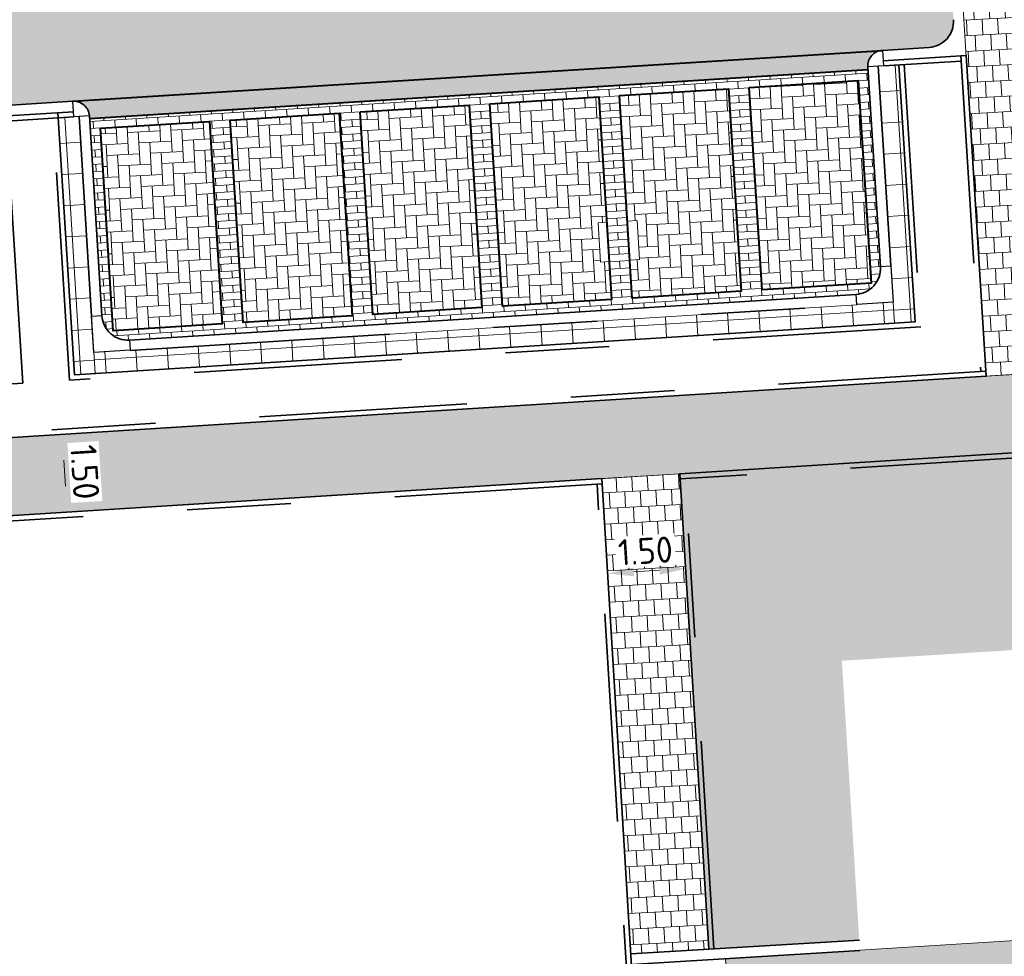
# Model space of a CAD drawing. Header units: metres. Extents: x 162305 to 163132, y 502542 to 502928.
# Tile 83 of 222: x 162409 to 162428, y 502810 to 502828. Entities that reach past the tile are written whole.
import ezdxf

# ---------------------------------------------------------------- set-up
doc = ezdxf.new("R2010")
doc.units = ezdxf.units.M
for name, pattern in [('VH-OPSLUITBAND-SO', [10, 4, -2, 2, -2]), ('VH-TROTTOIRBAND-SO', [15, 5, -2, 2, -2, 2, -2]), ('ZZ-HIDDEN-SO', [4, 2, -2])]:
    doc.linetypes.add(name, pattern=pattern)
for name, color, linetype, lineweight in [('N-BH-VH-MATERIAALGRENS-G', 7, 'Continuous', 40), ('N-WE-GR-GRAS-A-200', 62, 'Continuous', 18), ('N-WE-VH-KANTOPSLUITING_BETONRUG-G', 7, 'ZZ-HIDDEN-SO', 35), ('N-WE-VH-KANTOPSLUITING_VOORKANTBAND-G', 50, 'Continuous', 35), ('N-WE-VH-OPENVERHARDING_BETONSTRAATSTEEN-A', 92, 'Continuous', 18), ('N-WE-VH-OPENVERHARDING_TEGEL-A', 92, 'Continuous', 18), ('NW-HOEKELEMENT PARKEERPLAATS', 2, 'Continuous', 30), ('X-XX-AL-M', 7, 'Continuous', 18)]:
    doc.layers.add(name, color=color, linetype=linetype, lineweight=lineweight)
for name, color, linetype, lineweight, true_color in [('N-BH-VH-VERHARDING_BETONSTRAATSTEEN-Matje', 253, 'Continuous', 13, 0x828282), ('N-BH-VH-VERHARDING_TEGEL-A', 253, 'Continuous', 13, 0x828282), ('N-BH-VH-VERHARDING_TEGEL-Grijs', 253, 'Continuous', 13, 0x828282), ('N-WE-VH-GOOT_BSS-G', 5, 'Continuous', 35, 0x0000ff), ('N-WE-VH-KANTOPSLUITING_OPSLUITBAND_100X200-G', 150, 'VH-OPSLUITBAND-SO', 35, 0x007fff), ('N-WE-VH-KANTOPSLUITING_TROTTOIRBAND_180X200-G', 6, 'VH-TROTTOIRBAND-SO', 35, 0xff00ff), ('N01-WE-VH-OPENVERHARDING_BETONSTRAATSTEEN-A', 32, 'Continuous', 18, 0xbd5e00)]:
    doc.layers.add(name, color=color, linetype=linetype, lineweight=lineweight, true_color=true_color)
doc.layers.add('X-XX-AL-HULPLIJN 01-G', color=1, linetype='Continuous', lineweight=18, true_color=0xff0000, plot=False)
doc.styles.add('NLCS-ISO-M200-T25', font='NLCS-ISO.ttf', dxfattribs={"height": 0.5})
doc.dimstyles.new('NLCS-M200-T25-PIJL_L2_H2', dxfattribs={"dimscale": 0.2, "dimtxt": 2.5, "dimasz": 2.5, "dimexe": 2, "dimexo": 2, "dimgap": 0.7, "dimtad": 1, "dimzin": 0, "dimdsep": 46, "dimtxsty": 'NLCS-ISO-M200-T25', "dimcen": 0, "dimdle": 2, "dimclrd": 256, "dimclre": 256, "dimclrt": 256, "dimazin": 0, "dimtfac": 1, "dimtdec": 3, "dimtofl": 0, "dimtmove": 0, "dimatfit": 3, "dimfxl": 2, "dimfxlon": 1, "dimtfillclr": 256, "dimtolj": 1, "dimtzin": 0, "dimlwd": -1, "dimlwe": -1, "dimarcsym": 0})
pattern_1 = [(273.08552769, (0, 0), (0.165930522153, -0.291491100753), [0.3, -0.3]), (3.08552769, (0, 0), (-0.01614797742, 0.29956508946), [])]
pattern_2 = [(93.085527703, (0, 0), (-0.22099914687, 0.19839197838), [0.63, -0.21]), (3.085527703, (-0.4194, -0.0226), (-0.22099914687, 0.19839197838), [0.63, -0.21])]
pattern_3 = [(273.552878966, (0, 0), (0.23225760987, -0.40037657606), [0.138, -0.138]), (3.552878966, (0, 0), (-0.00855181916, 0.137734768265), [])]
pattern_4 = [(48.5408, (162379.96123, 502825.00982), (-0.01397452, 0.22584223), [0.64, -0.32]), (138.5408, (162380.06716, 502825.12972), (0.01397452, -0.22584223), [0.64, -0.32])]

# ---------------------------------------------------------------- blocks, each defined once
blk = doc.blocks.new('*D507')
at = {"layer": 'Defpoints', "color": 0, "transparency": 16777216}
for p in [(162409.376, 502820.466), (162409.378, 502818.963)]:
    blk.add_point(p, dxfattribs=at)
at = {"layer": 'X-XX-AL-M', "transparency": 16777216}
for p, q in [((162409.64, 502820.482), (162410.039, 502820.508)), ((162409.671, 502819.983), (162409.702, 502819.484)), ((162409.734, 502818.985), (162410.133, 502819.011))]:
    blk.add_line(p, q, dxfattribs=at)
for points in [[(162409.754, 502819.989), (162409.588, 502819.978), (162409.64, 502820.482)], [(162409.786, 502819.49), (162409.619, 502819.479), (162409.734, 502818.985)]]:
    blk.add_solid(points, dxfattribs=at)
at = {"layer": 'X-XX-AL-M', "transparency": 16777216, "insert": (162410.076, 502819.758), "char_height": 0.5, "attachment_point": 5, "rotation": 273.6102, "style": 'NLCS-ISO-M200-T25', "bg_fill": 3, "box_fill_scale": 1.1, "bg_fill_color": 256, "bg_fill_true_color": 13158600, "bg_fill_transparency": 0}
blk.add_mtext('\\A1;1.50', dxfattribs=at)
at = {"layer": 'Defpoints', "color": 0, "transparency": 16777216}
blk.add_point((162409.734, 502818.985), dxfattribs=at)
blk = doc.blocks.new('*D509')
at = {"layer": 'X-XX-AL-M', "transparency": 16777216}
for p, q in [((162421.628, 502817.9), (162421.602, 502818.299)), ((162421.129, 502817.869), (162420.63, 502817.837)), ((162420.131, 502817.806), (162420.156, 502817.406))]:
    blk.add_line(p, q, dxfattribs=at)
for points in [[(162420.625, 502817.92), (162420.635, 502817.754), (162420.131, 502817.806)], [(162421.123, 502817.952), (162421.134, 502817.785), (162421.628, 502817.9)]]:
    blk.add_solid(points, dxfattribs=at)
at = {"layer": 'X-XX-AL-M', "transparency": 16777216, "insert": (162420.855, 502818.242), "char_height": 0.5, "attachment_point": 5, "rotation": 3.6102, "style": 'NLCS-ISO-M200-T25', "bg_fill": 3, "box_fill_scale": 1.1, "bg_fill_color": 256, "bg_fill_true_color": 13158600, "bg_fill_transparency": 0}
blk.add_mtext('\\A1;1.50', dxfattribs=at)
at = {"layer": 'Defpoints', "color": 0, "transparency": 16777216}
for p in [(162420.119, 502817.994), (162421.628, 502817.9), (162420.131, 502817.806)]:
    blk.add_point(p, dxfattribs=at)

msp = doc.modelspace()

# ---------------------------------------------------------------- hatches: boundary and pattern name
at = {"layer": 'N-WE-GR-GRAS-A-200'}
h = msp.add_hatch(dxfattribs=at)
h.set_pattern_fill('AGR-GRAS_02-SO', color=256, scale=0.2, style=0, pattern_type=2)
h.set_pattern_definition([(0, (0, 0), (2, 2), [0.5, -1.5]), (0, (1.1, 1.2), (2, 2), [0.5, -1.5]), (90, (0.2, 0.7), (-2, 2), [0.5, -1.5]), (90, (1, 1.4), (-2, 2), [0.5, -1.5]), (45, (0.4, 1.4), (0, 2), [0.5, -2.328427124]), (135, (1.1, 0), (-2, 0), [0.5, -2.328427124]), (26.5650512, (0.5, 0.6), (2, 8e-10), [0.5, -3.972135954]), (26.5650512, (1.4, 1.6), (2, 8e-10), [0.5, -3.972135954]), (63.43494882, (1.4, 0), (1e-10, 2), [0.5, -3.972135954]), (63.43494882, (0.5, 0.9), (1e-10, 2), [0.5, -3.972135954]), (63.43494882, (1.2, 0.4), (1e-10, 2), [0.5, -3.972135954]), (116.5650512, (0, 1.1), (-8e-10, 2), [0.5, -3.972135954]), (153.43494882, (0.4, 0.3), (-2, 1e-10), [0.5, -3.972135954])])
h.paths.add_polyline_path([(162421.517, 502819.726), (162435.034, 502820.576), (162435.169, 502820.432), (162435.343, 502820.275), (162435.553, 502820.121), (162435.897, 502819.944), (162436.228, 502819.841), (162436.649, 502819.789), (162442.014, 502820.095), (162442.181, 502820.21), (162442.325, 502817.953), (162445.008, 502818.123), (162446.244, 502817.251), (162443.192, 502817.061), (162443.511, 502811.925), (162442.505, 502811.858), (162442.17, 502817.226), (162424.634, 502816.13), (162424.643, 502815.982), (162424.967, 502810.771), (162422.081, 502810.59)])
edge = h.paths.add_edge_path(flags=16)
edge.add_ellipse((162362.043, 502852.57), major_axis=(-0.0024, 0.0374), ratio=0.999228, start_angle=0, end_angle=360, ccw=False)
edge = h.paths.add_edge_path(flags=16)
edge.add_ellipse((162362.585, 502843.074), major_axis=(-0.0024, 0.0374), ratio=0.999228, start_angle=0, end_angle=360, ccw=False)
edge = h.paths.add_edge_path(flags=16)
edge.add_ellipse((162361.375, 502862.47), major_axis=(-0.0024, 0.0374), ratio=0.999228, start_angle=0, end_angle=360, ccw=False)
h.paths.add_polyline_path([(162362.219, 502859.55), (162362.319, 502859.557), (162363.515, 502840.078), (162363.415, 502840.072), (162363.443, 502839.623), (162363.543, 502839.629), (162363.629, 502838.217), (162362.822, 502838.159), (162362.786, 502838.484), (162362.788, 502838.484), (162362.758, 502838.774), (162362.163, 502845.491), (162360.898, 502866.676), (162361.878, 502866.739), (162362.291, 502860.006), (162362.191, 502860)])
h.paths.add_polyline_path([(162370.36, 502859.13), (162370.182, 502861.923), (162370.463, 502861.92), (162370.486, 502861.402), (162370.779, 502861.415), (162370.814, 502860.896), (162371.337, 502860.935), (162371.387, 502859.961), (162371.777, 502859.979), (162371.78, 502859.223)])
edge = h.paths.add_edge_path(flags=16)
edge.add_ellipse((162389.544, 502924.307), major_axis=(-0.0024, 0.0375), ratio=0.999228, start_angle=0, end_angle=360, ccw=False)
edge = h.paths.add_edge_path(flags=16)
edge.add_ellipse((162379.964, 502923.711), major_axis=(-0.0024, 0.0375), ratio=0.999228, start_angle=0, end_angle=360, ccw=False)
h.paths.add_polyline_path([(162371.042, 502923.041), (162371.029, 502923.547), (162371.022, 502923.655), (162398.112, 502925.305), (162398.145, 502924.764)])
edge = h.paths.add_edge_path(flags=16)
edge.add_ellipse((162472.361, 502871.473), major_axis=(-0.0024, 0.0375), ratio=0.999228, start_angle=0, end_angle=360, ccw=False)
edge = h.paths.add_edge_path(flags=16)
edge.add_ellipse((162472.286, 502872.403), major_axis=(-0.0024, 0.0375), ratio=0.999228, start_angle=0, end_angle=360, ccw=False)
edge = h.paths.add_edge_path(flags=16)
edge.add_ellipse((162481.311, 502872.974), major_axis=(-0.0024, 0.0375), ratio=0.999228, start_angle=0, end_angle=360, ccw=False)
edge = h.paths.add_edge_path(flags=16)
edge.add_ellipse((162481.4, 502872.078), major_axis=(-0.0024, 0.0375), ratio=0.999228, start_angle=0, end_angle=360, ccw=False)
edge = h.paths.add_edge_path(flags=16)
edge.add_ellipse((162491.481, 502873.637), major_axis=(-0.0024, 0.0375), ratio=0.999228, start_angle=0, end_angle=360, ccw=False)
edge = h.paths.add_edge_path()
edge.add_line((162491.614, 502871.718), (162490.496, 502871.657))
edge.add_line((162490.496, 502871.657), (162490.491, 502871.77))
edge.add_line((162490.491, 502871.77), (162478.157, 502870.992))
edge.add_line((162478.157, 502870.992), (162470.974, 502870.605))
edge.add_line((162470.974, 502870.605), (162470.856, 502872.5))
edge.add_line((162470.856, 502872.5), (162485.627, 502873.415))
edge.add_line((162485.627, 502873.415), (162493.227, 502873.874))
edge.add_line((162493.227, 502873.874), (162492.846, 502880.392))
edge.add_line((162492.846, 502880.392), (162493.987, 502880.465))
edge.add_line((162493.987, 502880.465), (162494.519, 502871.874))
edge.add_line((162494.519, 502871.874), (162491.646, 502871.719))
edge.add_ellipse((162491.628, 502871.752), major_axis=(-0.0024, 0.0375), ratio=0.999228, start_angle=204.2611, end_angle=514.6215)
h.paths.add_polyline_path([(162503.076, 502855.443), (162503.175, 502855.449), (162503.182, 502855.349), (162507.723, 502855.63), (162508.325, 502845.898), (162508.826, 502845.929), (162509.922, 502845.996), (162508.48, 502869.305), (162502.561, 502868.939), (162502.362, 502868.295), (162502.373, 502866.891)])
h.paths.add_polyline_path([(162538.734, 502870.453), (162538.737, 502870.459), (162538.743, 502870.478), (162538.747, 502870.497), (162538.75, 502870.516), (162538.751, 502870.535), (162538.75, 502870.553), (162538.747, 502870.572), (162538.743, 502870.591), (162538.737, 502870.611), (162538.729, 502870.629), (162538.722, 502870.641), (162538.703, 502870.938), (162537.951, 502870.89), (162537.968, 502870.619), (162537.965, 502870.611), (162537.958, 502870.591), (162537.954, 502870.572), (162537.952, 502870.553), (162537.951, 502870.535), (162537.952, 502870.516), (162537.954, 502870.497), (162537.958, 502870.478), (162537.965, 502870.459), (162537.973, 502870.44), (162537.98, 502870.426), (162537.999, 502870.138), (162538.751, 502870.186)], flags=16)
edge = h.paths.add_edge_path(flags=16)
edge.add_ellipse((162531.906, 502869.982), major_axis=(-0.25, 0), ratio=1, start_angle=-146.5113, end_angle=206.759, ccw=False)
edge.add_line((162532.115, 502870.12), (162532.13, 502870.095))
edge = h.paths.add_edge_path(flags=16)
edge.add_ellipse((162511.919, 502869.277), major_axis=(-0.0024, 0.0375), ratio=0.999228, start_angle=0, end_angle=360, ccw=False)
edge = h.paths.add_edge_path(flags=16)
edge.add_ellipse((162522.497, 502868.462), major_axis=(-0.0024, 0.0375), ratio=0.999228, start_angle=0, end_angle=360, ccw=False)
edge = h.paths.add_edge_path(flags=16)
edge.add_ellipse((162522.447, 502869.89), major_axis=(-0.0024, 0.0375), ratio=0.999228, start_angle=0, end_angle=360, ccw=False)
edge = h.paths.add_edge_path(flags=16)
edge.add_ellipse((162532.379, 502869.057), major_axis=(-0.0024, 0.0375), ratio=0.999228, start_angle=0, end_angle=360, ccw=False)
edge = h.paths.add_edge_path()
edge.add_line((162511.902, 502867.747), (162510.21, 502867.645))
edge.add_line((162510.21, 502867.645), (162510.109, 502869.306))
edge.add_line((162510.109, 502869.306), (162538.74, 502871.078))
edge.add_line((162538.74, 502871.078), (162538.844, 502869.377))
edge.add_line((162538.844, 502869.377), (162511.943, 502867.75))
edge.add_ellipse((162511.92, 502867.78), major_axis=(-0.0024, 0.0375), ratio=0.999228, start_angle=212.8954, end_angle=506.7392)
edge = h.paths.add_edge_path(flags=16)
edge.add_ellipse((162554.017, 502704.407), major_axis=(-0.25, 0), ratio=1, start_angle=-19.7806, end_angle=333.4897, ccw=False)
edge.add_line((162553.781, 502704.492), (162553.793, 502704.519))
edge = h.paths.add_edge_path()
edge.add_ellipse((162551.443, 502714.761), major_axis=(-0.579, 0), ratio=1, start_angle=88.3276, end_angle=98.4248)
edge.add_line((162551.528, 502714.188), (162556.303, 502714.513))
edge.add_line((162556.303, 502714.513), (162556.577, 502710.125))
edge.add_line((162556.577, 502710.125), (162556.776, 502710.137))
edge.add_line((162556.776, 502710.137), (162556.846, 502709.236))
edge.add_line((162556.846, 502709.236), (162552.732, 502708.974))
edge.add_line((162552.732, 502708.974), (162552.986, 502704.982))
edge.add_line((162552.986, 502704.982), (162557.154, 502705.248))
edge.add_line((162557.154, 502705.248), (162557.171, 502705.029))
edge.add_line((162557.171, 502705.029), (162577.095, 502706.273))
edge.add_line((162577.095, 502706.273), (162577.219, 502706.826))
edge.add_line((162577.219, 502706.826), (162577.305, 502705.378))
edge.add_line((162577.305, 502705.378), (162549.792, 502703.693))
edge.add_line((162549.792, 502703.693), (162549.16, 502713.814))
edge.add_line((162549.16, 502713.814), (162549.362, 502713.826))
edge.add_line((162549.362, 502713.826), (162549.356, 502713.926))
edge.add_line((162549.356, 502713.926), (162550.264, 502713.982))
edge.add_ellipse((162550.22, 502714.681), major_axis=(-0.7, 0), ratio=1, start_angle=93.5531, end_angle=128.9932)
edge.add_line((162550.661, 502714.137), (162551.426, 502714.182))
edge = h.paths.add_edge_path(flags=16)
edge.add_ellipse((162508.182, 502708.963), major_axis=(-0.0024, 0.0375), ratio=0.999228, start_angle=0, end_angle=360, ccw=False)
edge = h.paths.add_edge_path(flags=16)
edge.add_ellipse((162498.418, 502708.139), major_axis=(-0.0024, 0.0375), ratio=0.999228, start_angle=0, end_angle=360, ccw=False)
edge = h.paths.add_edge_path(flags=16)
edge.add_ellipse((162487.929, 502707.676), major_axis=(-0.0024, 0.0375), ratio=0.999228, start_angle=0, end_angle=360, ccw=False)
edge = h.paths.add_edge_path(flags=16)
edge.add_ellipse((162478.214, 502707.105), major_axis=(-0.0024, 0.0375), ratio=0.999228, start_angle=0, end_angle=360, ccw=False)
h.paths.add_polyline_path([(162476.685, 502707.087), (162505.879, 502708.912), (162539.79, 502710.978), (162539.851, 502709.987), (162476.746, 502706.099)])
edge = h.paths.add_edge_path(flags=16)
edge.add_ellipse((162395.834, 502721.362), major_axis=(-0.0024, 0.0374), ratio=0.999228, start_angle=0, end_angle=360, ccw=False)
edge = h.paths.add_edge_path(flags=16)
edge.add_ellipse((162396.47, 502711.185), major_axis=(-0.0024, 0.0374), ratio=0.999228, start_angle=0, end_angle=360, ccw=False)
edge = h.paths.add_edge_path()
edge.add_line((162395.383, 502731.715), (162396.765, 502708.907))
edge.add_line((162396.765, 502708.907), (162397.036, 502704.3))
edge.add_line((162397.036, 502704.3), (162396.295, 502704.256))
edge.add_line((162396.295, 502704.256), (162395.798, 502704.697))
edge.add_line((162395.798, 502704.697), (162394.018, 502733.935))
edge.add_line((162394.018, 502733.935), (162394.9, 502734.934))
edge.add_line((162394.9, 502734.934), (162395.187, 502734.952))
edge.add_line((162395.187, 502734.952), (162395.379, 502731.782))
edge.add_ellipse((162395.364, 502731.747), major_axis=(-0.0024, 0.0374), ratio=0.999228, start_angle=333.5251, end_angle=566.1217)
edge = h.paths.add_edge_path(flags=16)
edge.add_ellipse((162599.331, 502707.364), major_axis=(-0.0024, 0.0375), ratio=0.999228, start_angle=0, end_angle=360, ccw=False)
edge = h.paths.add_edge_path(flags=16)
edge.add_ellipse((162589.565, 502706.823), major_axis=(-0.0024, 0.0375), ratio=0.999228, start_angle=0, end_angle=360, ccw=False)
edge = h.paths.add_edge_path()
edge.add_ellipse((162583.961, 502706.24), major_axis=(-0.25, 0), ratio=1, start_angle=93.4892, end_angle=273.4892)
edge.add_line((162583.945, 502706.489), (162583.943, 502706.535))
edge.add_line((162583.943, 502706.535), (162608.977, 502708.062))
edge.add_line((162608.977, 502708.062), (162609.022, 502707.322))
edge.add_line((162609.022, 502707.322), (162583.988, 502705.788))
edge.add_line((162583.988, 502705.788), (162583.976, 502705.99))
edge = h.paths.add_edge_path(flags=16)
edge.add_ellipse((162616.144, 502666.519), major_axis=(-0.0024, 0.0374), ratio=0.999228, start_angle=0, end_angle=360, ccw=False)
edge = h.paths.add_edge_path(flags=16)
edge.add_ellipse((162615.418, 502676.401), major_axis=(-0.0024, 0.0374), ratio=0.999228, start_angle=0, end_angle=360, ccw=False)
edge = h.paths.add_edge_path()
edge.add_ellipse((162615.429, 502664.807), major_axis=(-0.25, 0), ratio=1, start_angle=33.4892, end_angle=333.4892)
edge.add_line((162615.205, 502664.919), (162615.153, 502664.945))
edge.add_line((162615.153, 502664.945), (162613.958, 502684.042))
edge.add_line((162613.958, 502684.042), (162615.141, 502684.116))
edge.add_line((162615.141, 502684.116), (162615.159, 502683.799))
edge.add_line((162615.159, 502683.799), (162616.307, 502665.548))
edge.add_line((162616.307, 502665.548), (162616.303, 502665.534))
edge.add_line((162616.303, 502665.534), (162616.301, 502665.515))
edge.add_line((162616.301, 502665.515), (162616.3, 502665.496))
edge.add_line((162616.3, 502665.496), (162616.301, 502665.477))
edge.add_line((162616.301, 502665.477), (162616.303, 502665.458))
edge.add_line((162616.303, 502665.458), (162616.308, 502665.439))
edge.add_line((162616.308, 502665.439), (162616.314, 502665.42))
edge.add_line((162616.314, 502665.42), (162616.315, 502665.418))
edge.add_line((162616.315, 502665.418), (162616.722, 502658.942))
edge.add_line((162616.722, 502658.942), (162615.533, 502658.854))
edge.add_line((162615.533, 502658.854), (162615.172, 502664.637))
edge.add_line((162615.172, 502664.637), (162615.22, 502664.669))
h.paths.add_polyline_path([(162613.807, 502655.383), (162613.598, 502658.712), (162613.638, 502658.715), (162613.934, 502653.992), (162582.144, 502652.018), (162582.063, 502653.317)])
h.paths.add_polyline_path([(162630.424, 502647.556), (162630.699, 502642.626), (162628.4, 502642.494), (162627.777, 502642.458), (162627.786, 502642.278), (162603.433, 502640.765), (162603.114, 502645.897), (162602.077, 502645.841), (162602.105, 502645.392), (162602.141, 502645.394), (162602.467, 502640.049), (162633.855, 502641.963), (162634.145, 502641.982), (162633.881, 502644.367), (162633.717, 502645), (162633.378, 502645.727), (162632.876, 502646.364), (162632.286, 502646.854), (162631.624, 502647.211)])
edge = h.paths.add_edge_path(flags=16)
edge.add_ellipse((162567.845, 502652.2), major_axis=(-0.0024, 0.0375), ratio=0.999228, start_angle=0, end_angle=360, ccw=False)
edge = h.paths.add_edge_path()
edge.add_line((162548.046, 502650.768), (162548.03, 502651.015))
edge.add_line((162548.03, 502651.015), (162549.486, 502651.109))
edge.add_line((162549.486, 502651.109), (162549.486, 502650.517))
edge.add_line((162549.486, 502650.517), (162550.286, 502650.517))
edge.add_line((162550.286, 502650.517), (162550.286, 502651.16))
edge.add_line((162550.286, 502651.16), (162558.56, 502651.693))
edge.add_ellipse((162558.587, 502651.719), major_axis=(-0.0024, 0.0375), ratio=0.999228, start_angle=129.7834, end_angle=230.2968)
edge.add_line((162558.617, 502651.697), (162573.877, 502652.68))
edge.add_line((162573.877, 502652.68), (162573.944, 502651.609))
edge.add_line((162573.944, 502651.609), (162548.093, 502650.004))
edge.add_line((162548.093, 502650.004), (162548.05, 502650.705))
edge.add_ellipse((162548.028, 502650.735), major_axis=(-0.0024, 0.0375), ratio=0.999228, start_angle=211.6727, end_angle=328.1784)
edge = h.paths.add_edge_path(flags=16)
edge.add_ellipse((162430.665, 502659.865), major_axis=(-0.0024, 0.0375), ratio=0.999228, start_angle=0, end_angle=360, ccw=False)
edge = h.paths.add_edge_path(flags=16)
edge.add_ellipse((162420.419, 502659.642), major_axis=(-0.0024, 0.0375), ratio=0.999228, start_angle=0, end_angle=360, ccw=False)
edge = h.paths.add_edge_path(flags=16)
edge.add_ellipse((162411.256, 502659.155), major_axis=(-0.0024, 0.0375), ratio=0.999228, start_angle=0, end_angle=360, ccw=False)
h.paths.add_polyline_path([(162435.507, 502661.043), (162435.323, 502659.857), (162409.633, 502658.262), (162409.562, 502659.421), (162417.311, 502659.909), (162417.311, 502659.564), (162418.111, 502659.564), (162418.111, 502659.962)])
edge = h.paths.add_edge_path()
edge.add_arc((162406.536, 502665.135), 0.25, 314.1361, 386.759)
edge.add_line((162406.759, 502665.248), (162406.744, 502665.273))
edge.add_arc((162406.536, 502665.135), 0.25, 33.4892, 53.1521)
edge.add_line((162406.686, 502665.335), (162405.617, 502682.119))
edge.add_line((162405.617, 502682.119), (162404.587, 502699.361))
edge.add_line((162404.587, 502699.361), (162405.114, 502699.394))
edge.add_line((162405.114, 502699.394), (162407.566, 502659.298))
edge.add_line((162407.566, 502659.298), (162407.073, 502659.267))
edge.add_line((162407.073, 502659.267), (162407.068, 502659.343))
edge.add_line((162407.068, 502659.343), (162407.062, 502659.43))
edge.add_line((162407.062, 502659.43), (162406.71, 502664.956))
h.paths.add_polyline_path([(162384.175, 502626.989), (162385.046, 502626.592), (162372.825, 502599.014), (162371.335, 502595.495), (162370.722, 502593.495), (162370.394, 502591.743), (162370.27, 502590.819), (162370.22, 502589.04), (162370.38, 502587.03), (162370.565, 502585.909), (162371.415, 502583.295), (162372.193, 502581.707), (162370.908, 502584.33), (162369.966, 502586.806), (162369.747, 502588.04), (162369.616, 502589.543), (162369.609, 502591.028), (162369.765, 502592.585), (162370.157, 502594.429), (162370.745, 502596.215), (162373.739, 502603.155), (162382.073, 502622.389), (162383.982, 502627.016)])
h.paths.add_polyline_path([(162633.546, 502600.513), (162633.828, 502595.971), (162634.923, 502596.039), (162635.361, 502596.088), (162635.807, 502596.254), (162636.127, 502596.481), (162636.395, 502596.782), (162636.609, 502597.185), (162636.68, 502597.521), (162636.692, 502597.852), (162636.458, 502601.632), (162636.458, 502601.69), (162604.902, 502599.753), (162604.852, 502599.75), (162605.149, 502595.651), (162605.325, 502595.091), (162605.529, 502594.771), (162606.031, 502594.327), (162606.489, 502594.101), (162606.98, 502594.014), (162607.398, 502594.03), (162607.379, 502594.329), (162607.479, 502594.335), (162607.197, 502598.877)])
at = {"layer": 'N-WE-VH-OPENVERHARDING_BETONSTRAATSTEEN-A', "true_color": 0x333333}
h = msp.add_hatch(dxfattribs=at)
h.set_pattern_fill('AVH-BSS_DIKFORMAAT_HALFST', color=250, scale=2, angle=273.5529, pattern_type=2)
h.set_pattern_definition(pattern_3)
h.paths.add_polyline_path([(162392.738, 502835.983, 0.414214), (162392.271, 502835.453), (162392.509, 502831.66), (162407.48, 502832.601), (162407.241, 502836.394, 0.414214), (162406.711, 502836.862)])
h.paths.add_polyline_path([(162404.927, 502836.549), (162407.023, 502836.681), (162407.267, 502832.788), (162405.172, 502832.657)], flags=16)
h.paths.add_polyline_path([(162404.772, 502832.632), (162402.676, 502832.5), (162402.432, 502836.392), (162404.528, 502836.524)], flags=16)
h.paths.add_polyline_path([(162402.277, 502832.475), (162400.181, 502832.343), (162399.937, 502836.235), (162402.033, 502836.367)], flags=16)
h.paths.add_polyline_path([(162399.782, 502832.318), (162397.686, 502832.186), (162397.442, 502836.078), (162399.537, 502836.21)], flags=16)
h.paths.add_polyline_path([(162397.287, 502832.161), (162395.191, 502832.029), (162394.947, 502835.922), (162397.042, 502836.053)], flags=16)
h.paths.add_polyline_path([(162394.792, 502832.004), (162392.696, 502831.872), (162392.451, 502835.765), (162394.547, 502835.896)], flags=16)
h.paths.add_polyline_path([(162410.006, 502837.069, 0.414214), (162409.538, 502836.538), (162409.777, 502832.746), (162424.747, 502833.687), (162424.509, 502837.479, 0.414214), (162423.978, 502837.947)])
h.paths.add_polyline_path([(162412.214, 502837.007), (162414.31, 502837.139), (162414.554, 502833.247), (162412.459, 502833.115)], flags=16)
h.paths.add_polyline_path([(162412.059, 502833.09), (162409.964, 502832.958), (162409.719, 502836.85), (162411.815, 502836.982)], flags=16)
h.paths.add_polyline_path([(162414.709, 502837.164), (162416.805, 502837.296), (162417.05, 502833.403), (162414.954, 502833.272)], flags=16)
h.paths.add_polyline_path([(162417.204, 502837.321), (162419.3, 502837.453), (162419.545, 502833.56), (162417.449, 502833.429)], flags=16)
h.paths.add_polyline_path([(162419.699, 502837.478), (162421.795, 502837.609), (162422.04, 502833.717), (162419.944, 502833.585)], flags=16)
h.paths.add_polyline_path([(162422.194, 502837.635), (162424.29, 502837.766), (162424.535, 502833.874), (162422.439, 502833.742)], flags=16)
h.paths.add_polyline_path([(162392.898, 502825.468), (162393.137, 502821.675, 0.414214), (162393.667, 502821.207), (162407.64, 502822.086, 0.414214), (162408.107, 502822.616), (162407.869, 502826.409)])
h.paths.add_polyline_path([(162405.586, 502826.065), (162407.682, 502826.197), (162407.926, 502822.304), (162405.831, 502822.173)], flags=16)
h.paths.add_polyline_path([(162405.431, 502822.147), (162403.336, 502822.016), (162403.091, 502825.908), (162405.187, 502826.04)], flags=16)
h.paths.add_polyline_path([(162402.936, 502821.991), (162400.84, 502821.859), (162400.596, 502825.751), (162402.692, 502825.883)], flags=16)
h.paths.add_polyline_path([(162400.441, 502821.834), (162398.345, 502821.702), (162398.101, 502825.594), (162400.197, 502825.726)], flags=16)
h.paths.add_polyline_path([(162397.946, 502821.677), (162395.85, 502821.545), (162395.606, 502825.437), (162397.701, 502825.569)], flags=16)
h.paths.add_polyline_path([(162395.451, 502821.52), (162393.355, 502821.388), (162393.218, 502823.578), (162393.431, 502823.592), (162393.407, 502823.968), (162393.383, 502824.344), (162393.17, 502824.331), (162393.111, 502825.281), (162395.206, 502825.412)], flags=16)
h = msp.add_hatch(dxfattribs=at)
h.set_pattern_fill('AVH-BSS_DIKFORMAAT_HALFST', color=250, scale=2, angle=93.5974, pattern_type=2)
h.set_pattern_definition([(93.59736166, (0, 0), (-0.23256838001, 0.40019613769), [0.138, -0.138]), (183.597361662, (0, 0), (0.008658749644, -0.137728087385), [])])
h.paths.add_polyline_path([(162409.777, 502832.746), (162409.78, 502832.696, -0.414214), (162409.499, 502832.378), (162425.068, 502833.356, -0.414214), (162424.75, 502833.637), (162424.747, 502833.687)])
h.paths.add_polyline_path([(162407.801, 502832.271, -0.414214), (162407.483, 502832.551), (162407.48, 502832.601), (162392.509, 502831.66), (162392.512, 502831.61, -0.414214), (162392.232, 502831.292)])
h.paths.add_polyline_path([(162392.577, 502825.798, -0.414214), (162392.895, 502825.518), (162392.898, 502825.468), (162407.869, 502826.409), (162407.866, 502826.459, -0.414214), (162408.146, 502826.777)])
h.paths.add_polyline_path([(162425.136, 502827.494), (162425.133, 502827.544, -0.414214), (162425.414, 502827.863), (162409.844, 502826.884, -0.414214), (162410.163, 502826.603), (162410.166, 502826.553)])
h = msp.add_hatch(dxfattribs=at)
h.set_pattern_fill('AVH-BSS_DIKFORMAAT_HALFST', color=250, scale=2, angle=273.5529, pattern_type=2)
h.set_pattern_definition(pattern_3)
h.paths.add_polyline_path([(162425.136, 502827.494), (162410.166, 502826.553), (162410.404, 502822.761, 0.414214), (162410.935, 502822.293), (162424.907, 502823.171, 0.414214), (162425.375, 502823.702)])
h.paths.add_polyline_path([(162412.719, 502822.606), (162410.623, 502822.474), (162410.378, 502826.366), (162412.474, 502826.498)], flags=16)
h.paths.add_polyline_path([(162412.873, 502826.523), (162414.969, 502826.655), (162415.214, 502822.762), (162413.118, 502822.631)], flags=16)
h.paths.add_polyline_path([(162415.368, 502826.68), (162417.464, 502826.812), (162417.709, 502822.919), (162415.613, 502822.788)], flags=16)
h.paths.add_polyline_path([(162417.863, 502826.837), (162419.959, 502826.969), (162420.111, 502824.556), (162420.204, 502823.076), (162418.108, 502822.944)], flags=16)
h.paths.add_polyline_path([(162420.358, 502826.994), (162422.454, 502827.125), (162422.699, 502823.233), (162420.603, 502823.101), (162420.557, 502823.829)], flags=16)
h.paths.add_polyline_path([(162422.853, 502827.15), (162424.949, 502827.282), (162425.194, 502823.39), (162423.098, 502823.258)], flags=16)
at = {"layer": 'N-WE-VH-OPENVERHARDING_BETONSTRAATSTEEN-A', "true_color": 0xffffff}
h = msp.add_hatch(dxfattribs=at)
h.set_pattern_fill('AVH-BSS_KEIFORMAAT_ELLEBOOG', scale=2, angle=93.0855, pattern_type=2)
h.set_pattern_definition(pattern_2)
h.paths.add_polyline_path([(162420.744, 502823.841), (162420.696, 502824.593), (162420.51, 502824.581), (162420.358, 502826.994), (162422.454, 502827.125), (162422.699, 502823.233), (162420.603, 502823.101), (162420.557, 502823.829)])
h = msp.add_hatch(dxfattribs=at)
h.set_pattern_fill('AVH-BSS_KEIFORMAAT_ELLEBOOG', scale=2, angle=93.0855, pattern_type=2)
h.set_pattern_definition(pattern_2)
h.paths.add_polyline_path([(162422.853, 502827.15), (162424.949, 502827.282), (162425.194, 502823.39), (162423.098, 502823.258)])
h = msp.add_hatch(dxfattribs=at)
h.set_pattern_fill('AVH-BSS_KEIFORMAAT_ELLEBOOG', scale=2, angle=93.0855, pattern_type=2)
h.set_pattern_definition(pattern_2)
h.paths.add_polyline_path([(162419.992, 502823.793), (162420.158, 502823.803), (162420.204, 502823.076), (162418.108, 502822.944), (162417.863, 502826.837), (162419.959, 502826.969), (162420.111, 502824.556), (162419.944, 502824.545)])
h = msp.add_hatch(dxfattribs=at)
h.set_pattern_fill('AVH-BSS_KEIFORMAAT_ELLEBOOG', scale=2, angle=93.0855, pattern_type=2)
h.set_pattern_definition(pattern_2)
h.paths.add_polyline_path([(162415.368, 502826.68), (162417.464, 502826.812), (162417.709, 502822.919), (162415.613, 502822.788)])
h = msp.add_hatch(dxfattribs=at)
h.set_pattern_fill('AVH-BSS_KEIFORMAAT_ELLEBOOG', scale=2, angle=93.0855, pattern_type=2)
h.set_pattern_definition(pattern_2)
h.paths.add_polyline_path([(162412.873, 502826.523), (162414.969, 502826.655), (162415.214, 502822.762), (162413.118, 502822.631)])
h = msp.add_hatch(dxfattribs=at)
h.set_pattern_fill('AVH-BSS_KEIFORMAAT_ELLEBOOG', scale=2, angle=93.0855, pattern_type=2)
h.set_pattern_definition(pattern_2)
h.paths.add_polyline_path([(162410.378, 502826.366), (162412.474, 502826.498), (162412.719, 502822.606), (162410.623, 502822.474)])
at = {"layer": 'N-WE-VH-OPENVERHARDING_TEGEL-A', "true_color": 0x333333}
h = msp.add_hatch(dxfattribs=at)
h.set_pattern_fill('AVH-TEGEL_300X300_HALFST', color=250, angle=273.0855, pattern_type=2)
h.set_pattern_definition(pattern_1)
h.paths.add_polyline_path([(162427.411, 502821.6), (162426.265, 502839.823), (162427.762, 502839.92), (162428.908, 502821.694)])
h = msp.add_hatch(dxfattribs=at)
h.set_pattern_fill('AVH-TEGEL_400X600_BLOK', color=250, angle=183.5974, pattern_type=2)
h.set_pattern_definition([(183.5974, (162487.9055, 502857.4472), (0.0376467, -0.598818), []), (273.59736, (162487.90548, 502857.44722), (0.3992118, 0.0250978), [])])
h.paths.add_polyline_path([(162425.333, 502827.557), (162425.732, 502827.582), (162426.043, 502822.642), (162425.643, 502822.617)])
h = msp.add_hatch(dxfattribs=at)
h.set_pattern_fill('AVH-TEGEL_400X600_BLOK', color=250, angle=183.5974, pattern_type=2)
h.set_pattern_definition([(183.5974, (162487.9055, 502857.4472), (0.0376467, -0.5988178), []), (273.59736, (162487.90548, 502857.44722), (0.3992118, 0.0250978), [])])
h.paths.add_polyline_path([(162409.564, 502826.565), (162409.963, 502826.591), (162410.273, 502821.653), (162409.874, 502821.628)])
h = msp.add_hatch(dxfattribs=at)
h.set_pattern_fill('AVH-TEGEL_300X300_HALFST', color=250, angle=3.0361, pattern_type=2)
h.set_pattern_definition([(3.03605687, (0, 0), (0.29163426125, 0.165678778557), [0.3, -0.3]), (93.03605687, (0, 0), (-0.29957892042, -0.01588931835), [])])
h.paths.add_polyline_path([(162391.48, 502819.341), (162428.908, 502821.694), (162448.754, 502822.942), (162448.845, 502821.445), (162421.517, 502819.726), (162391.574, 502817.844)])
edge = h.paths.add_edge_path()
edge.add_line((162448.845, 502821.445), (162448.754, 502822.942))
h = msp.add_hatch(dxfattribs=at)
h.set_pattern_fill('AVH-TEGEL_400X600_BLOK', color=250, angle=93.5974, pattern_type=2)
h.set_pattern_definition([(93.59736167, (0, 0), (-0.59881777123, -0.0376467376), []), (183.597361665, (0, 0), (0.02509782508, -0.3992118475), [])])
h.paths.add_polyline_path([(162410.273, 502821.653), (162410.248, 502822.057), (162410.947, 502822.101), (162410.947, 502822.096), (162424.92, 502822.972), (162424.919, 502822.977), (162425.618, 502823.021), (162425.643, 502822.617)], flags=17)
h = msp.add_hatch(dxfattribs=at)
h.set_pattern_fill('AVH-TEGEL_300X300_HALFST', color=250, angle=273.0855, pattern_type=2)
h.set_pattern_definition(pattern_1)
h.paths.add_polyline_path([(162420.575, 502810.494), (162420.02, 502819.632), (162421.517, 502819.726), (162422.072, 502810.586)])
at = {"layer": 'N01-WE-VH-OPENVERHARDING_BETONSTRAATSTEEN-A'}
h = msp.add_hatch(dxfattribs=at)
h.set_pattern_fill('AVH-BSS_LINGEFORMAAT_KEPER', color=256, scale=2, angle=3.5408, pattern_type=2)
h.set_pattern_definition(pattern_4)
edge = h.paths.add_edge_path()
edge.add_arc((162425.998, 502832.914), 0.5, 3.5974, 93.5974, ccw=False)
edge.add_line((162426.497, 502832.945), (162426.78, 502828.449))
edge.add_arc((162426.281, 502828.418), 0.5, -86.4026, 3.5974, ccw=False)
edge.add_line((162426.312, 502827.919), (162392.577, 502825.798))
edge.add_line((162392.577, 502825.798), (162392.577, 502825.803))
edge.add_line((162392.577, 502825.803), (162391.479, 502825.734))
edge.add_line((162391.479, 502825.734), (162391.379, 502825.727))
edge.add_arc((162391.398, 502825.428), 0.3, 93.5529, 99.6606)
edge.add_line((162391.348, 502825.724), (162388.991, 502825.577))
edge.add_line((162388.991, 502825.577), (162379.961, 502825.01))
edge.add_line((162379.961, 502825.01), (162379.616, 502830.499))
edge.add_line((162379.616, 502830.499), (162425.967, 502833.413))
h = msp.add_hatch(dxfattribs=at)
h.set_pattern_fill('AVH-BSS_LINGEFORMAAT_KEPER', color=256, scale=2, angle=3.5408, pattern_type=2)
h.set_pattern_definition(pattern_4)
edge = h.paths.add_edge_path()
edge.add_line((162422.396, 502810.405), (162442.518, 502811.658))
edge.add_line((162442.518, 502811.658), (162443.926, 502811.747))
edge.add_line((162443.926, 502811.747), (162449.515, 502812.098))
edge.add_line((162449.515, 502812.098), (162450.113, 502812.135))
edge.add_arc((162450.144, 502811.636), 0.5, 3.4912, 93.5974, ccw=False)
edge.add_line((162450.643, 502811.667), (162450.915, 502807.179))
edge.add_arc((162450.415, 502807.149), 0.5, -86.3696, 3.4581, ccw=False)
edge.add_line((162450.447, 502806.649), (162449.365, 502806.581))
edge.add_line((162449.365, 502806.581), (162431.3, 502805.446))
edge.add_arc((162431.495, 502802.35), 3.102, 93.5974, 181.5732)
edge.add_line((162428.394, 502802.265), (162428.575, 502799.313))
edge.add_line((162428.575, 502799.313), (162428.676, 502797.627))
edge.add_line((162428.676, 502797.627), (162429.316, 502787.046))
edge.add_line((162429.316, 502787.046), (162431.299, 502754.164))
edge.add_line((162431.299, 502754.164), (162425.81, 502753.828))
edge.add_line((162425.81, 502753.828), (162425.774, 502754.401))
edge.add_line((162425.774, 502754.401), (162426.124, 502754.423))
edge.add_line((162426.124, 502754.423), (162422.831, 502809.021))
edge.add_line((162422.831, 502809.021), (162422.482, 502808.999))
edge.add_line((162422.482, 502808.999), (162422.396, 502810.405))

# ---------------------------------------------------------------- linework, layer by layer
at = {"layer": 'N-BH-VH-MATERIAALGRENS-G'}
for p, q in [((162409.844, 502826.884), (162425.414, 502827.863)), ((162410.166, 502826.553), (162425.136, 502827.494))]:
    msp.add_line(p, q, dxfattribs=at)
at = {"layer": 'N-BH-VH-MATERIAALGRENS-G', "flags": 128}
for points in [[(162420.358, 502826.994), (162422.454, 502827.125), (162422.699, 502823.233), (162420.603, 502823.101), (162420.358, 502826.994)], [(162422.853, 502827.15), (162424.949, 502827.282), (162425.194, 502823.39), (162423.098, 502823.258), (162422.853, 502827.15)], [(162417.863, 502826.837), (162419.959, 502826.969), (162420.204, 502823.076), (162418.108, 502822.944), (162417.863, 502826.837)], [(162415.368, 502826.68), (162417.464, 502826.812), (162417.709, 502822.919), (162415.613, 502822.788), (162415.368, 502826.68)], [(162412.873, 502826.523), (162414.969, 502826.655), (162415.214, 502822.762), (162413.118, 502822.631), (162412.873, 502826.523)], [(162410.378, 502826.366), (162412.474, 502826.498), (162412.719, 502822.606), (162410.623, 502822.474), (162410.378, 502826.366)]]:
    msp.add_lwpolyline(points, dxfattribs=at)
at = {"layer": 'N-BH-VH-VERHARDING_BETONSTRAATSTEEN-Matje', "flags": 128}
for points in [[(162420.744, 502823.841), (162420.696, 502824.593), (162420.51, 502824.581), (162420.358, 502826.994), (162422.454, 502827.125), (162422.699, 502823.233), (162420.603, 502823.101), (162420.557, 502823.829), (162420.744, 502823.841)], [(162422.853, 502827.15), (162424.949, 502827.282), (162425.194, 502823.39), (162423.098, 502823.258), (162422.853, 502827.15)], [(162419.992, 502823.793), (162420.158, 502823.803), (162420.204, 502823.076), (162418.108, 502822.944), (162417.863, 502826.837), (162419.959, 502826.969), (162420.111, 502824.556), (162419.944, 502824.545), (162419.992, 502823.793)], [(162415.368, 502826.68), (162417.464, 502826.812), (162417.709, 502822.919), (162415.613, 502822.788), (162415.368, 502826.68)], [(162412.873, 502826.523), (162414.969, 502826.655), (162415.214, 502822.762), (162413.118, 502822.631), (162412.873, 502826.523)], [(162410.378, 502826.366), (162412.474, 502826.498), (162412.719, 502822.606), (162410.623, 502822.474), (162410.378, 502826.366)]]:
    msp.add_lwpolyline(points, dxfattribs=at)
msp.add_lwpolyline([(162419.968, 502824.169, 0.000026), (162419.968, 502824.169)], format="xyb", dxfattribs=at)
at = {"layer": 'N-BH-VH-VERHARDING_TEGEL-A'}
for p, q in [((162425.618, 502823.021), (162425.643, 502822.617)), ((162410.248, 502822.057), (162410.273, 502821.653))]:
    msp.add_line(p, q, dxfattribs=at)
at = {"layer": 'N-BH-VH-VERHARDING_TEGEL-A', "flags": 128}
for points in [[(162425.333, 502827.557), (162425.732, 502827.582), (162426.043, 502822.642), (162425.643, 502822.617), (162425.333, 502827.557)], [(162409.564, 502826.565), (162409.963, 502826.591), (162410.273, 502821.653), (162409.874, 502821.628), (162409.564, 502826.565)], [(162410.273, 502821.653), (162410.248, 502822.057), (162410.947, 502822.101), (162410.947, 502822.096), (162424.92, 502822.972), (162424.919, 502822.977), (162425.618, 502823.021), (162425.643, 502822.617), (162410.273, 502821.653)]]:
    msp.add_lwpolyline(points, dxfattribs=at)
at = {"layer": 'N-BH-VH-VERHARDING_TEGEL-Grijs'}
for p, q in [((162427.411, 502821.6), (162428.908, 502821.694)), ((162420.02, 502819.632), (162421.517, 502819.726))]:
    msp.add_line(p, q, dxfattribs=at)
at = {"layer": 'N-BH-VH-VERHARDING_TEGEL-Grijs', "flags": 128}
for points in [[(162427.411, 502821.6), (162426.265, 502839.823), (162427.762, 502839.92), (162428.908, 502821.694), (162427.411, 502821.6)], [(162391.48, 502819.341), (162428.908, 502821.694), (162448.754, 502822.942), (162448.845, 502821.445), (162421.517, 502819.726), (162391.574, 502817.844), (162391.48, 502819.341)], [(162420.575, 502810.494), (162420.02, 502819.632), (162421.517, 502819.726), (162422.072, 502810.586), (162420.575, 502810.494)]]:
    msp.add_lwpolyline(points, dxfattribs=at)
at = {"layer": 'N-WE-VH-GOOT_BSS-G', "flags": 128}
msp.add_lwpolyline([(162410.166, 502826.553), (162425.136, 502827.494)], dxfattribs=at)
at = {"layer": 'N-WE-VH-KANTOPSLUITING_BETONRUG-G'}
for p, q in [((162425.433, 502827.563), (162426.93, 502827.657)), ((162409.863, 502826.584), (162408.165, 502826.478))]:
    msp.add_line(p, q, dxfattribs=at)
at = {"layer": 'N-WE-VH-KANTOPSLUITING_OPSLUITBAND_100X200-G'}
for p, q in [((162426.923, 502827.762), (162427.305, 502821.693)), ((162427.404, 502821.699), (162391.474, 502819.44)), ((162420.026, 502819.532), (162391.58, 502817.744)), ((162422.172, 502810.592), (162421.622, 502819.633))]:
    msp.add_line(p, q, dxfattribs=at)
for points in [[(162425.832, 502827.588), (162426.149, 502822.548), (162409.781, 502821.522), (162409.458, 502826.659)], [(162392.513, 502820.441), (162408.881, 502821.466), (162408.558, 502826.602)], [(162443.515, 502811.921), (162443.192, 502817.061), (162448.99, 502817.425), (162448.752, 502821.339), (162421.523, 502819.626)], [(162395.692, 502751.398), (162423.96, 502753.153), (162419.926, 502819.526)]]:
    msp.add_lwpolyline(points, dxfattribs=at)
at = {"layer": 'N-WE-VH-KANTOPSLUITING_TROTTOIRBAND_180X200-G', "ltscale": 5}
for p, q in [((162425.333, 502827.557), (162425.574, 502823.719)), ((162410.204, 502822.753), (162409.963, 502826.591))]:
    msp.add_line(p, q, dxfattribs=at)
at = {"layer": 'N-WE-VH-KANTOPSLUITING_TROTTOIRBAND_180X200-G'}
for p, q in [((162409.857, 502826.684), (162408.159, 502826.577)), ((162410.947, 502822.096), (162424.92, 502822.972)), ((162424.97, 502810.762), (162420.575, 502810.494))]:
    msp.add_line(p, q, dxfattribs=at)
msp.add_lwpolyline([(162424.956, 502833.55), (162426.653, 502833.656), (162427.023, 502827.763), (162425.426, 502827.663)], dxfattribs=at)
at = {"layer": 'N-WE-VH-KANTOPSLUITING_VOORKANTBAND-G'}
msp.add_line((162424.982, 502810.562), (162420.587, 502810.295), dxfattribs=at)
msp.add_lwpolyline([(162427.023, 502827.768), (162427.411, 502821.6), (162391.48, 502819.341), (162391.098, 502825.409, -0.414214), (162391.379, 502825.727), (162392.577, 502825.798, -0.414214), (162392.895, 502825.518), (162393.137, 502821.675, 0.414214), (162393.667, 502821.207), (162407.64, 502822.086, 0.414214), (162408.107, 502822.616), (162407.866, 502826.459, -0.414214), (162408.146, 502826.777), (162409.844, 502826.884, -0.414214), (162410.163, 502826.603), (162410.404, 502822.761, 0.414214), (162410.935, 502822.293), (162424.907, 502823.171, 0.414214), (162425.375, 502823.702), (162425.133, 502827.544, -0.414214), (162425.414, 502827.863), (162426.312, 502827.919, 0.414214), (162426.78, 502828.449)], format="xyb", dxfattribs=at)
for points in [[(162425.732, 502827.582), (162426.043, 502822.642), (162409.874, 502821.628), (162409.558, 502826.666)], [(162422.072, 502810.586), (162421.517, 502819.726), (162448.845, 502821.445), (162449.096, 502817.332), (162443.298, 502816.967), (162443.614, 502811.927)], [(162424.066, 502753.059), (162420.02, 502819.632), (162391.574, 502817.844), (162395.699, 502751.298), (162425.35, 502753.149)]]:
    msp.add_lwpolyline(points, dxfattribs=at)
at = {"layer": 'NW-HOEKELEMENT PARKEERPLAATS', "flags": 128}
for points in [[(162425.414, 502827.863), (162425.433, 502827.563), (162425.133, 502827.544)], [(162410.163, 502826.603), (162409.863, 502826.584), (162409.844, 502826.884)], [(162425.374, 502823.707), (162425.574, 502823.719), (162425.618, 502823.021), (162424.919, 502822.977), (162424.907, 502823.176)], [(162410.934, 502822.298), (162410.947, 502822.101), (162410.248, 502822.057), (162410.204, 502822.753), (162410.404, 502822.766)]]:
    msp.add_lwpolyline(points, dxfattribs=at)
at = {"layer": 'X-XX-AL-HULPLIJN 01-G', "flags": 128}
msp.add_lwpolyline([(162422.396, 502810.405), (162442.518, 502811.658), (162443.926, 502811.747), (162449.515, 502812.098), (162450.113, 502812.135, -0.414756), (162450.643, 502811.667), (162450.915, 502807.179, -0.413333), (162450.447, 502806.649), (162449.365, 502806.581), (162431.3, 502805.446, 0.403904), (162428.394, 502802.265), (162428.575, 502799.313), (162428.676, 502797.627), (162429.316, 502787.046), (162431.299, 502754.164), (162425.81, 502753.828), (162425.774, 502754.401), (162426.124, 502754.423), (162422.831, 502809.021), (162422.482, 502808.999)], format="xyb", close=True, dxfattribs=at)

# ---------------------------------------------------------------- next in the draw order: dimensions: what is measured, and where the dimension line sits
at = {"layer": 'X-XX-AL-M'}
for base, p1, p2, angle, picture, middle in [((162409.734, 502818.985), (162409.376, 502820.466), (162409.378, 502818.963), 93.6102, '*D507', (162410.076, 502819.758)), ((162420.131, 502817.806), (162421.628, 502817.9), (162420.119, 502817.994), 3.6102, '*D509', (162420.855, 502818.242))]:
    dim = msp.add_linear_dim(base=base, p1=p1, p2=p2, angle=angle, dimstyle='NLCS-M200-T25-PIJL_L2_H2', override={"dimtfill": 1}, dxfattribs=at)
    dim.commit()
    dim.dimension.update_dxf_attribs({"geometry": picture, "text_midpoint": middle})

doc.saveas('drawing.dxf')
